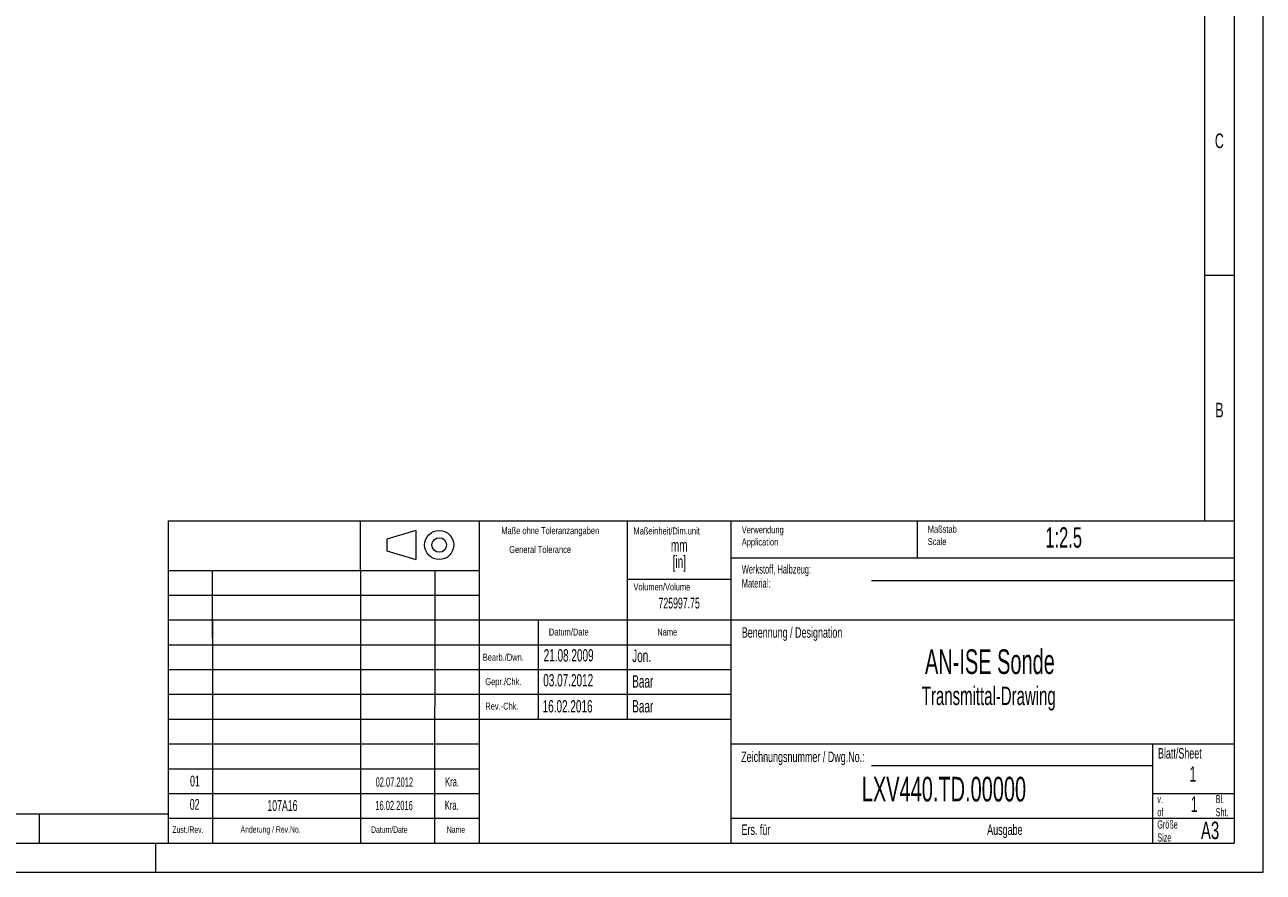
# Model space of a CAD drawing. Header units: millimetres. Extents: x 0 to 420, y 0 to 297.
# Tile 2 of 6: x 208 to 420, y 0 to 145. Entities that reach past the tile are written whole.
import ezdxf

# ---------------------------------------------------------------- set-up
doc = ezdxf.new("R2010")
doc.units = ezdxf.units.MM
doc.styles.add('SLDTEXTSTYLE0', font='TXT', dxfattribs={"width": 0.638186})
doc.styles.add('SLDTEXTSTYLE1', font='TXT', dxfattribs={"width": 0.605})

# ---------------------------------------------------------------- blocks, each defined once
blk = doc.blocks.new('SW_NOTE_0')
at = {"color": 0, "linetype": 'Continuous', "lineweight": 0, "char_height": 1.2, "attachment_point": 1, "style": 'SLDTEXTSTYLE0'}
for s, insert in [('Maßstab', (0, 1.55)), ('Scale', (0, -0.55))]:
    blk.add_mtext(s, dxfattribs=dict(at, insert=insert))
blk = doc.blocks.new('SW_NOTE_1')
at = {"color": 0, "linetype": 'Continuous', "lineweight": 0, "char_height": 1.4, "attachment_point": 1, "style": 'SLDTEXTSTYLE0'}
for s, insert in [('Größe', (0, 1.8)), ('Size', (0, -0.44))]:
    blk.add_mtext(s, dxfattribs=dict(at, insert=insert))
blk = doc.blocks.new('SW_NOTE_2')
at = {"color": 0, "linetype": 'Continuous', "lineweight": 0, "char_height": 1.5, "attachment_point": 1, "style": 'SLDTEXTSTYLE0'}
for s, insert in [('Werkstoff, Halbzeug:', (0, 1.93)), ('Material:', (0, -0.47))]:
    blk.add_mtext(s, dxfattribs=dict(at, insert=insert))
blk = doc.blocks.new('SW_NOTE_3')
at = {"color": 0, "linetype": 'Continuous', "lineweight": 0, "char_height": 1.2, "attachment_point": 1, "style": 'SLDTEXTSTYLE0'}
for s, insert in [('Verwendung', (0, 1.55)), ('Application', (0, -0.55))]:
    blk.add_mtext(s, dxfattribs=dict(at, insert=insert))
blk = doc.blocks.new('SW_NOTE_4')
at = {"color": 0, "linetype": 'Continuous', "lineweight": 0, "char_height": 1.4, "attachment_point": 1, "style": 'SLDTEXTSTYLE0'}
for s, insert in [('Bl.', (0, 1.8)), ('Sht.', (0, -0.44))]:
    blk.add_mtext(s, dxfattribs=dict(at, insert=insert))
blk = doc.blocks.new('SW_NOTE_5')
at = {"color": 0, "linetype": 'Continuous', "lineweight": 0, "char_height": 1.4, "attachment_point": 1, "style": 'SLDTEXTSTYLE0'}
for s, insert in [('v.', (0, 1.8)), ('of', (0, -0.44))]:
    blk.add_mtext(s, dxfattribs=dict(at, insert=insert))
blk = doc.blocks.new('SW_NOTE_6')
at = {"color": 0, "linetype": 'Continuous', "lineweight": 0, "char_height": 2.117, "attachment_point": 2, "style": 'SLDTEXTSTYLE1'}
for s, insert in [('mm', (2.38, 2.73)), ('[in]', (2.39, -0.09))]:
    blk.add_mtext(s, dxfattribs=dict(at, insert=insert))

msp = doc.modelspace()

# ---------------------------------------------------------------- linework, layer by layer
at = {"color": 133, "linetype": 'Continuous', "lineweight": 0}
for p, q in [((420, 0), (420, 297)), ((415, 292), (415, 5)), ((410, 60.25), (410, 287)), ((415, 102.333), (410, 102.333)), ((232.12, 60.25), (232.12, 5)), ((232.12, 60.25), (415, 60.25)), ((265.14, 51.738), (265.14, 60.25)), ((285.46, 60.25), (285.46, 5)), ((310.86, 60.25), (310.86, 26.25)), ((310.86, 60.25), (310.86, 26.25)), ((328.64, 60.25), (328.64, 5)), ((360.6, 60.25), (360.6, 53.875)), ((274.626, 58.605), (269.626, 57.105)), ((274.626, 58.605), (274.626, 53.605)), ((269.626, 57.105), (269.626, 55.105)), ((269.626, 55.105), (274.626, 53.605)), ((328.64, 53.875), (415, 53.875)), ((232.12, 51.75), (285.46, 51.75)), ((239.744, 40.139), (239.744, 51.75)), ((265.14, 51.738), (265.14, 5)), ((277.849, 51.784), (277.84, 5)), ((310.86, 50.25), (328.64, 50.25)), ((352.82, 50.043), (415, 50.043)), ((232.12, 47.5), (285.46, 47.5)), ((232.282, 43.25), (285.965, 43.25)), ((239.74, 43.25), (239.74, 5)), ((285.46, 43.25), (415, 43.25)), ((295.62, 43.25), (295.62, 26.25)), ((232.12, 39), (285.46, 39)), ((285.46, 39), (328.64, 39)), ((232.12, 34.75), (285.46, 34.75)), ((285.46, 34.75), (328.64, 34.75)), ((232.12, 30.5), (285.46, 30.5)), ((285.46, 30.5), (328.64, 30.5)), ((232.12, 26.25), (285.46, 26.25)), ((285.46, 26.25), (328.64, 26.25)), ((232.12, 22), (285.46, 22)), ((328.64, 22), (415, 22)), ((401, 22), (401, 5)), ((232.12, 17.75), (285.46, 17.75)), ((352.82, 18.295), (401, 18.295)), ((232.12, 13.5), (285.46, 13.5)), ((401, 13.5), (415, 13.5)), ((10, 10), (232.12, 10)), ((210, 10), (210, 5)), ((232.12, 9.25), (285.46, 9.25)), ((328.64, 9.25), (415, 9.25)), ((5, 5), (415, 5)), ((230, 0), (230, 5)), ((0, 0), (420, 0))]:
    msp.add_line(p, q, dxfattribs=at)
for radius in [2.5, 1.25]:
    msp.add_circle((278.626, 56.105), radius, dxfattribs=at)

# ---------------------------------------------------------------- block references
at = {"color": 254, "linetype": 'Continuous', "lineweight": 0}
for name, p in [('SW_NOTE_0', (362.438, 57.851)), ('SW_NOTE_3', (330.538, 57.771)), ('SW_NOTE_2', (330.538, 50.771)), ('SW_NOTE_5', (401.837, 11.439)), ('SW_NOTE_4', (411.837, 11.439)), ('SW_NOTE_1', (401.837, 7.089))]:
    msp.add_blockref(name, p, dxfattribs=at)
at = {"color": 7, "linetype": 'Continuous', "lineweight": 0}
msp.add_blockref('SW_NOTE_6', (317.423, 54.375), dxfattribs=at)

# ---------------------------------------------------------------- texts
at = {"color": 254, "linetype": 'Continuous', "lineweight": 0, "style": 'SLDTEXTSTYLE0'}
for s, insert, char_height, attachment_point in [('C', (412.47, 126.651), 2.5, 2), ('B', (412.488, 80.485), 2.5, 2), ('Maße ohne Toleranzangaben', (297.67, 59.161), 1.2, 2), ('Maßeinheit/Dim.unit', (311.954, 59.108), 1.2, 1), ('General Tolerance', (290.637, 55.931), 1.2, 1), ('Volumen/Volume', (311.954, 49.519), 1.2, 1), ('Datum/Date', (297.438, 41.781), 1.2, 1), ('Name', (316.038, 41.781), 1.2, 1), ('Benennung / Designation', (330.538, 41.999), 1.8, 1), ('Bearb./Dwn.', (286.096, 37.451), 1.2, 1), ('Gepr./Chk.', (286.538, 33.281), 1.2, 1), ('Rev.-Chk.', (286.538, 29.081), 1.2, 1), ('Blatt/Sheet', (401.938, 21.289), 1.80002, 1), ('Zeichnungsnummer / Dwg.No.:', (330.438, 20.689), 1.80002, 1), ('A3', (409.316, 8.672), 3, 1), ('Zust./Rev.', (232.838, 7.852), 1.1, 1), ('Änderung / Rev.No.', (244.537, 7.874), 1.1, 1), ('Datum/Date', (266.938, 7.852), 1.1, 1), ('Name', (279.938, 7.852), 1.1, 1), ('Ers. für', (330.488, 8.189), 1.8, 1), ('Ausgabe', (372.637, 8.189), 1.8, 1)]:
    msp.add_mtext(s, dxfattribs=dict(at, insert=insert, char_height=char_height, attachment_point=attachment_point))
at = {"color": 7, "linetype": 'Continuous', "lineweight": 0, "style": 'SLDTEXTSTYLE1'}
for s, insert, char_height, attachment_point in [('1:2.5', (382.61, 59.15), 3.5, 1), ('725997.75', (319.791, 47.068), 1.8521, 2), ('21.08.2009', (296.544, 38.246), 2.1167, 1), ('AN-ISE Sonde', (373.107, 38.219), 4.23333, 2), ('Jon.', (311.738, 38.151), 2.1167, 1), ('03.07.2012', (296.471, 33.978), 2.1167, 1), ('Baar', (311.738, 33.771), 2.1167, 1), ('Transmittal-Drawing', (372.912, 31.834), 3.175, 2), ('16.02.2016', (296.362, 29.51), 2.1167, 1), ('Baar', (311.738, 29.51), 2.1167, 1), ('1', (407.349, 18.145), 2.646, 1), ('01', (236.713, 16.566), 1.8521, 2), ('02.07.2012', (270.927, 16.254), 1.5875, 2), ('Kra.', (280.824, 16.309), 1.5875, 2), ('LXV440.TD.00000', (365.223, 16.36), 4.23333, 2), ('1', (407.575, 12.988), 2.646, 1), ('02', (236.663, 12.548), 1.8521, 2), ('107A16', (251.726, 12.354), 1.8521, 2), ('16.02.2016', (270.876, 12.237), 1.5875, 2), ('Kra.', (280.773, 12.292), 1.5875, 2)]:
    msp.add_mtext(s, dxfattribs=dict(at, insert=insert, char_height=char_height, attachment_point=attachment_point))

doc.saveas('drawing.dxf')
